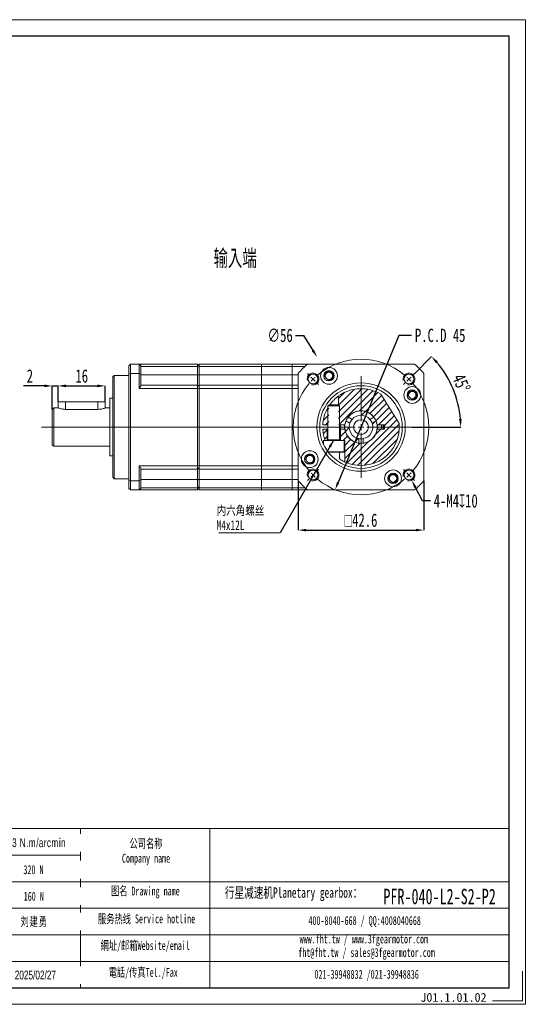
# Model space of a CAD drawing. Header units: millimetres. Extents: x 2549 to 2864, y 221 to 444.
# Tile 5 of 5: x 2749 to 2864, y 221 to 444. Entities that reach past the tile are written whole.
import ezdxf

# ---------------------------------------------------------------- set-up
doc = ezdxf.new("R2010")
doc.units = ezdxf.units.MM
doc.linetypes.add('CENTER2', pattern=[28.575, 19.05, -3.175, 3.175, -3.175])
doc.linetypes.add('CENTERX2', pattern=[20.32, 12.7, -2.54, 2.54, -2.54])
doc.layers.add('3中心线层', color=1, linetype='CENTER2')
doc.layers.add('6文字层', color=3, linetype='Continuous')
doc.layers.add('SLD-0', color=7, linetype='Continuous', lineweight=18)
doc.layers.add('图框_外框线', color=7, linetype='Continuous', lineweight=18)
doc.styles.add('SLDTEXTSTYLE0', font='TXT', dxfattribs={"width": 0.7, "bigfont": 'bigfont'})
doc.styles.add('SLDTEXTSTYLE2', font='TXT', dxfattribs={"width": 0.7})
doc.styles.add('标准', font='arial.ttf', dxfattribs={"width": 0.667})
doc.styles.add('样式 1', font='txt')
doc.dimstyles.new('SLDDIMSTYLE0', dxfattribs={"dimtxt": 3, "dimasz": 1.8, "dimexe": 0, "dimexo": 0.0625, "dimgap": 0.75, "dimtad": 0, "dimtih": 1, "dimtoh": 1, "dimlfac": 1.5, "dimrnd": 1e-09, "dimzin": 12, "dimdsep": 46, "dimtxsty": 'SLDTEXTSTYLE2', "dimsah": 1, "dimcen": 0, "dimadec": 0, "dimazin": 3, "dimtfac": 1, "dimtofl": 0, "dimtmove": 0, "dimatfit": 3, "dimfxl": 1, "dimfrac": 2, "dimtolj": 1, "dimtzin": 12, "dimarcsym": 0})
doc.dimstyles.new('SLDDIMSTYLE1', dxfattribs={"dimtxt": 3, "dimasz": 1.8, "dimexe": 0, "dimexo": 0.0625, "dimgap": 0.75, "dimtad": 1, "dimdec": 4, "dimlfac": 1.5, "dimzin": 12, "dimdsep": 46, "dimtxsty": 'SLDTEXTSTYLE2', "dimsah": 1, "dimcen": 0.09, "dimazin": 3, "dimtfac": 1, "dimtofl": 0, "dimtmove": 0, "dimatfit": 3, "dimfxl": 1, "dimfrac": 2, "dimtolj": 1, "dimtzin": 12, "dimarcsym": 0})
doc.dimstyles.new('SLDDIMSTYLE10', dxfattribs={"dimtxt": 3, "dimasz": 1.8, "dimexe": 0, "dimexo": 0.0625, "dimgap": 0.75, "dimtad": 0, "dimtih": 1, "dimtoh": 1, "dimlfac": 1.5, "dimrnd": 1e-09, "dimzin": 12, "dimdsep": 46, "dimtxsty": 'SLDTEXTSTYLE2', "dimsah": 1, "dimcen": 0, "dimadec": 0, "dimazin": 3, "dimtfac": 1, "dimtofl": 0, "dimtmove": 0, "dimatfit": 3, "dimfxl": 1, "dimfrac": 2, "dimtolj": 1, "dimtzin": 12, "dimarcsym": 0})
doc.dimstyles.new('SLDDIMSTYLE11', dxfattribs={"dimtxt": 0.18, "dimasz": 1.8, "dimexe": 0, "dimexo": 0.0625, "dimgap": 0, "dimtad": 0, "dimtih": 1, "dimtoh": 1, "dimdec": 0, "dimrnd": 1e-09, "dimzin": 0, "dimdsep": 46, "dimtxsty": 'Standard', "dimsah": 1, "dimcen": 0.09, "dimadec": 0, "dimazin": 0, "dimtfac": 1.8, "dimtdec": 0, "dimtofl": 0, "dimtmove": 0, "dimatfit": 3, "dimfxl": 1, "dimfrac": 2, "dimtolj": 1, "dimtzin": 0, "dimarcsym": 0})
doc.dimstyles.new('SLDDIMSTYLE3', dxfattribs={"dimtxt": 3, "dimasz": 1.8, "dimexe": 0, "dimexo": 0.0625, "dimgap": 0.75, "dimtad": 0, "dimtih": 1, "dimtoh": 1, "dimlfac": 1.5, "dimrnd": 1e-09, "dimzin": 12, "dimdsep": 46, "dimtxsty": 'SLDTEXTSTYLE2', "dimsah": 1, "dimcen": 0, "dimadec": 0, "dimazin": 3, "dimtfac": 1, "dimtofl": 0, "dimtmove": 0, "dimatfit": 3, "dimfxl": 1, "dimfrac": 2, "dimtolj": 1, "dimtzin": 12, "dimarcsym": 0})
doc.dimstyles.new('SLDDIMSTYLE4', dxfattribs={"dimtxt": 3, "dimasz": 1.8, "dimexe": 0, "dimexo": 0.0625, "dimgap": 0.75, "dimtad": 1, "dimlfac": 1.5, "dimrnd": 1e-09, "dimzin": 12, "dimdsep": 46, "dimtxsty": 'SLDTEXTSTYLE2', "dimsah": 1, "dimcen": 0.09, "dimadec": 0, "dimazin": 3, "dimtfac": 1, "dimtofl": 0, "dimtmove": 0, "dimatfit": 3, "dimfxl": 1, "dimfrac": 2, "dimtolj": 1, "dimtzin": 12, "dimarcsym": 0})
doc.dimstyles.new('SLDDIMSTYLE5', dxfattribs={"dimtxt": 3, "dimasz": 1.8, "dimexe": 0, "dimexo": 0.0625, "dimgap": 0.75, "dimtad": 1, "dimlfac": 1.5, "dimrnd": 1e-09, "dimzin": 12, "dimdsep": 46, "dimtxsty": 'SLDTEXTSTYLE2', "dimsah": 1, "dimcen": 0.09, "dimadec": 0, "dimazin": 3, "dimtfac": 1, "dimtmove": 0, "dimatfit": 0, "dimfxl": 1, "dimfrac": 2, "dimtolj": 1, "dimtzin": 12, "dimarcsym": 0})
pattern_1 = [(45, (2566.3797, 224.4378), (-2.245064, 2.245064), [])]
pattern_2 = [(45, (2566.3797, 224.4378), (-0.7483547, 0.7483547), [])]

# ---------------------------------------------------------------- blocks, each defined once
blk = doc.blocks.new('*D70')
at = {"layer": '6文字层', "color": 0, "lineweight": -2}
for p, q in [((2754.58, 360.8), (2749.88, 360.8)), ((2756.38, 355.56), (2756.38, 360.8)), ((2756.38, 360.8), (2757.71, 360.8)), ((2757.71, 357.22), (2757.71, 360.8)), ((2759.51, 360.8), (2761.31, 360.8))]:
    blk.add_line(p, q, dxfattribs=at)
at = {"layer": '6文字层', "color": 0}
for points in [[(2754.58, 360.5), (2754.58, 361.1), (2756.38, 360.8)], [(2759.51, 361.1), (2759.51, 360.5), (2757.71, 360.8)]]:
    blk.add_solid(points, dxfattribs=at)
at = {"layer": 'Defpoints', "color": 0}
for p in [(2757.71, 360.8), (2757.71, 357.16), (2756.38, 355.49)]:
    blk.add_point(p, dxfattribs=at)
at = {"layer": '6文字层', "color": 0, "insert": (2751.33, 364.55), "char_height": 3, "attachment_point": 2, "style": 'SLDTEXTSTYLE2'}
blk.add_mtext('\\A1;2', dxfattribs=at)
blk = doc.blocks.new('*D71')
at = {"layer": '6文字层', "color": 0, "lineweight": -2}
for p, q in [((2757.71, 357.22), (2757.71, 360.8)), ((2759.51, 360.8), (2766.58, 360.8)), ((2768.38, 357.22), (2768.38, 360.8))]:
    blk.add_line(p, q, dxfattribs=at)
at = {"layer": '6文字层', "color": 0}
for points in [[(2759.51, 361.1), (2759.51, 360.5), (2757.71, 360.8)], [(2766.58, 360.5), (2766.58, 361.1), (2768.38, 360.8)]]:
    blk.add_solid(points, dxfattribs=at)
at = {"layer": 'Defpoints', "color": 0}
for p in [(2768.38, 360.8), (2757.71, 357.16), (2768.38, 357.16)]:
    blk.add_point(p, dxfattribs=at)
at = {"layer": '6文字层', "color": 0, "insert": (2763.05, 364.55), "char_height": 3, "attachment_point": 2, "style": 'SLDTEXTSTYLE2'}
blk.add_mtext('\\A1;16', dxfattribs=at)
blk = doc.blocks.new('*D72')
at = {"layer": '6文字层', "color": 0, "lineweight": -2}
for p, q in [((2840.06, 334.82), (2838.47, 337.87)), ((2841.86, 334.82), (2840.06, 334.82))]:
    blk.add_line(p, q, dxfattribs=at)
at = {"layer": '6文字层', "color": 0}
blk.add_solid([(2838.73, 338.01), (2838.2, 337.73), (2837.64, 339.47)], dxfattribs=at)
at = {"layer": 'Defpoints', "color": 0}
for p in [(2836.41, 341.83), (2837.64, 339.47)]:
    blk.add_point(p, dxfattribs=at)
at = {"layer": '6文字层', "color": 0, "insert": (2842.61, 336.32), "char_height": 3, "attachment_point": 1, "style": 'SLDTEXTSTYLE2'}
blk.add_mtext('\\A1;4-M4{\\fGDT;x}10', dxfattribs=at)
blk = doc.blocks.new('*D73')
at = {"layer": '6文字层', "color": 0, "lineweight": -2}
for p, q in [((2811.98, 339.32), (2811.98, 328.21)), ((2840.38, 339.32), (2840.38, 328.21)), ((2813.78, 328.21), (2838.58, 328.21))]:
    blk.add_line(p, q, dxfattribs=at)
at = {"layer": '6文字层', "color": 0}
for points in [[(2813.78, 328.51), (2813.78, 327.91), (2811.98, 328.21)], [(2838.58, 327.91), (2838.58, 328.51), (2840.38, 328.21)]]:
    blk.add_solid(points, dxfattribs=at)
at = {"layer": 'Defpoints', "color": 0}
for p in [(2811.98, 339.38), (2840.38, 339.38), (2840.38, 328.21)]:
    blk.add_point(p, dxfattribs=at)
at = {"layer": '6文字层', "color": 0, "insert": (2826.18, 331.96), "char_height": 3, "attachment_point": 2, "style": 'SLDTEXTSTYLE2'}
blk.add_mtext('\\A1;{\\fGDT;o}42.6', dxfattribs=at)
blk = doc.blocks.new('*D74')
at = {"layer": '6文字层', "color": 0, "lineweight": -2}
for p, q in [((2811.38, 372.22), (2813.18, 372.22)), ((2813.18, 372.22), (2815.3, 368.83))]:
    blk.add_line(p, q, dxfattribs=at)
at = {"layer": '6文字层', "color": 0}
blk.add_solid([(2815.05, 368.67), (2815.56, 368.99), (2816.26, 367.31)], dxfattribs=at)
at = {"layer": 'Defpoints', "color": 0}
for p in [(2816.26, 367.31), (2836.1, 335.68)]:
    blk.add_point(p, dxfattribs=at)
at = {"layer": '6文字层', "color": 0, "insert": (2805.03, 373.72), "char_height": 3, "attachment_point": 1, "style": 'SLDTEXTSTYLE2'}
blk.add_mtext('\\A1;∅56', dxfattribs=at)
blk = doc.blocks.new('*D75')
at = {"layer": '6文字层', "color": 0, "lineweight": -2}
for p, q in [((2838.32, 363.63), (2842.12, 367.43)), ((2837.75, 351.49), (2848.72, 351.49))]:
    blk.add_line(p, q, dxfattribs=at)
blk.add_arc((2826.18, 351.49), 22.54, 4.5777, 40.4223, dxfattribs=at)
at = {"layer": '6文字层', "color": 0}
for points in [[(2843.56, 366.31), (2843.12, 365.9), (2842.12, 367.43)], [(2848.34, 353.28), (2848.94, 353.3), (2848.72, 351.49)]]:
    blk.add_solid(points, dxfattribs=at)
at = {"layer": 'Defpoints', "color": 0}
for p in [(2838.27, 363.59), (2835.77, 361.09), (2847.95, 357.33), (2753.99, 351.49), (2837.69, 351.49)]:
    blk.add_point(p, dxfattribs=at)
at = {"layer": '6文字层', "color": 0, "insert": (2849.53, 363.82), "char_height": 3, "attachment_point": 1, "rotation": 292.5, "style": 'SLDTEXTSTYLE2'}
blk.add_mtext('\\A1;45%%d', dxfattribs=at)
blk = doc.blocks.new('*D76')
at = {"layer": '6文字层', "color": 0, "lineweight": -2}
for p, q in [((2834.76, 372.22), (2821, 338.99)), ((2837.61, 372.22), (2834.76, 372.22))]:
    blk.add_line(p, q, dxfattribs=at)
at = {"layer": '6文字层', "color": 0}
blk.add_solid([(2820.73, 339.1), (2821.28, 338.87), (2820.32, 337.33)], dxfattribs=at)
at = {"layer": 'Defpoints', "color": 0}
for p in [(2832.04, 365.66), (2820.32, 337.33)]:
    blk.add_point(p, dxfattribs=at)
at = {"layer": '6文字层', "color": 0, "insert": (2838.36, 373.72), "char_height": 3, "attachment_point": 1, "style": 'SLDTEXTSTYLE2'}
blk.add_mtext('\\A1;P.C.D 45', dxfattribs=at)
blk = doc.blocks.new('SW_NOTE_4')
at = {"layer": 'SLD-0', "color": 0}
blk.add_line((-13.85, 0), (0, 0), dxfattribs=at)
at = {"layer": 'SLD-0', "color": 0, "char_height": 2.2, "attachment_point": 1}
for s, insert, style in [('内六角螺丝', (-14.34, 6.06), 'SLDTEXTSTYLE0'), ('M4x12L', (-14.34, 2.86), 'SLDTEXTSTYLE2')]:
    blk.add_mtext(s, dxfattribs=dict(at, insert=insert, style=style))
blk = doc.blocks.new('SW_CENTERMARKSYMBOL_1')
at = {"layer": 'SLD-0', "color": 0}
for p, q in [((-0.94, 0.94), (-1.25, 1.25)), ((0, 0), (-0.47, 0.47)), ((0, 0), (0.47, -0.47)), ((10.84, -9.51), (10.84, 0.67)), ((21.68, 0), (22.16, 0.47)), ((22.63, 0.94), (22.93, 1.25)), ((0.94, -0.94), (1.25, -1.25)), ((20.74, -0.94), (20.44, -1.25)), ((21.68, 0), (21.21, -0.47)), ((9.51, -10.84), (-61.35, -10.84)), ((10.84, -10.84), (10.18, -10.84)), ((10.84, -10.84), (10.84, -10.18)), ((10.84, -10.84), (10.84, -11.51)), ((10.84, -10.84), (11.51, -10.84)), ((12.18, -10.84), (22.35, -10.84)), ((10.84, -12.18), (10.84, -22.35)), ((0, -21.68), (-0.47, -22.16)), ((0, -21.68), (0.47, -21.21)), ((0.94, -20.74), (1.25, -20.44)), ((20.74, -20.74), (20.44, -20.44)), ((21.68, -21.68), (21.21, -21.21)), ((21.68, -21.68), (22.16, -22.16)), ((-0.94, -22.63), (-1.25, -22.93)), ((22.63, -22.63), (22.93, -22.93))]:
    blk.add_line(p, q, dxfattribs=at)
for start, end in [(49.9822, 130.0178), (135, 137.4911), (132.5089, 135), (45, 47.4911), (139.9822, 220.0178), (42.5089, 45), (319.9822, 40.0178), (222.5089, 225), (225, 227.4911), (312.5089, 315), (315, 317.4911), (229.9822, 310.0178)]:
    blk.add_arc((10.84, -10.84), 15.33, start, end, dxfattribs=at)

msp = doc.modelspace()

# ---------------------------------------------------------------- hatches: boundary and pattern name
at = {"linetype": 'Continuous', "lineweight": 0}
h = msp.add_hatch(dxfattribs=at)
h.set_pattern_fill('ANSI31', scale=0.333333, style=0)
h.set_pattern_definition(pattern_2)
edge = h.paths.add_edge_path(flags=0)
edge.add_line((2822.54816, 350.994185), (2821.513909, 350.994185))
edge.add_line((2821.513909, 350.994185), (2821.513909, 348.494185))
edge.add_line((2821.513909, 348.494185), (2822.513909, 348.494185))
edge.add_line((2822.513909, 348.494185), (2822.513909, 343.641372))
edge.add_arc((2826.180575, 351.494185), 8.666667, 244.97100051, 365.16467835)
edge.add_line((2834.812056, 352.274346), (2830.665572, 358.910108))
edge.add_arc((2826.180575, 351.494185), 8.666667, 58.83532165, 125.77582334)
edge.add_line((2821.113909, 358.525543), (2821.113909, 351.994185))
edge.add_line((2821.113909, 351.994185), (2822.54816, 351.994185))
edge.add_arc((2826.180575, 351.494185), 3.666667, 7.83747976, 172.16252024, ccw=False)
edge.add_line((2829.812991, 351.994185), (2831.513909, 351.994185))
edge.add_line((2831.513909, 351.994185), (2831.513909, 350.994185))
edge.add_line((2831.513909, 350.994185), (2829.812991, 350.994185))
edge.add_arc((2826.180575, 351.494185), 3.666667, 187.83747976, 352.16252024, ccw=False)
h = msp.add_hatch(dxfattribs=at)
h.set_pattern_fill('ANSI31', scale=0.333333, style=0)
h.set_pattern_definition(pattern_2)
edge = h.paths.add_edge_path(flags=0)
edge.add_line((2817.528344, 351.994185), (2818.913909, 351.994185))
edge.add_line((2818.913909, 351.994185), (2818.913909, 356.217178))
edge.add_arc((2826.180575, 351.494185), 8.666667, 146.97801669, 176.69263782)
h = msp.add_hatch(dxfattribs=at)
h.set_pattern_fill('ANSI31', style=0)
h.set_pattern_definition(pattern_1)
edge = h.paths.add_edge_path(flags=0)
edge.add_line((2823.284811, 353.743405), (2824.162132, 353.236884))
edge.add_arc((2826.180575, 351.494185), 2.666667, 40.80692287, 139.19307713, ccw=False)
edge.add_line((2828.199018, 353.236884), (2829.07634, 353.743405))
edge.add_arc((2826.180575, 351.494185), 3.666667, 37.83747976, 142.16252024)
h = msp.add_hatch(dxfattribs=at)
h.set_pattern_fill('ANSI31', style=0)
h.set_pattern_definition(pattern_1)
edge = h.paths.add_edge_path(flags=0)
edge.add_line((2825.680575, 347.861769), (2825.680575, 348.874813))
edge.add_arc((2826.180575, 351.494185), 2.666667, 160.80692287, 259.19307713, ccw=False)
edge.add_line((2823.662132, 352.370858), (2822.784811, 352.87738))
edge.add_arc((2826.180575, 351.494185), 3.666667, 157.83747976, 262.16252024)
h = msp.add_hatch(dxfattribs=at)
h.set_pattern_fill('ANSI31', style=0)
h.set_pattern_definition(pattern_1)
edge = h.paths.add_edge_path(flags=0)
edge.add_line((2826.680575, 348.874813), (2826.680575, 347.861769))
edge.add_arc((2826.180575, 351.494185), 3.666667, 277.83747976, 382.16252024)
edge.add_line((2829.57634, 352.87738), (2828.699018, 352.370858))
edge.add_arc((2826.180575, 351.494185), 2.666667, -79.19307713, 19.19307713, ccw=False)
h = msp.add_hatch(dxfattribs=at)
h.set_pattern_fill('ANSI31', scale=0.333333, style=0)
h.set_pattern_definition(pattern_2)
edge = h.paths.add_edge_path(flags=0)
edge.add_line((2818.049701, 348.494185), (2818.513909, 348.494185))
edge.add_line((2818.513909, 348.494185), (2818.513909, 350.994185))
edge.add_line((2818.513909, 350.994185), (2817.528344, 350.994185))
edge.add_arc((2826.180575, 351.494185), 8.666667, 183.30736218, 200.25224674)

# ---------------------------------------------------------------- linework, layer by layer
at = {"color": 7, "linetype": 'Continuous', "lineweight": 15}
for p, q in [((2773.713907, 365.360852), (2774.047241, 365.694184)), ((2773.713907, 363.486961), (2773.713907, 365.360852)), ((2774.047241, 365.694184), (2774.047241, 363.610473)), ((2774.047241, 365.694184), (2776.047243, 365.694184)), ((2776.047243, 363.610473), (2776.047243, 365.694184)), ((2776.047243, 365.694184), (2776.380575, 365.360852)), ((2776.047243, 365.694184), (2789.247242, 365.694184)), ((2776.380575, 365.360852), (2776.380575, 363.486961)), ((2776.380575, 365.188263), (2789.247242, 365.188263)), ((2789.247242, 365.188263), (2789.247242, 365.694184)), ((2789.580576, 365.360852), (2789.247242, 365.694184)), ((2789.247242, 363.327519), (2789.247242, 365.188263)), ((2789.580576, 365.012691), (2789.247242, 365.188263)), ((2803.713909, 365.694184), (2789.580576, 365.694184)), ((2789.580576, 365.694184), (2789.580576, 365.188263)), ((2803.713909, 365.188263), (2789.580576, 365.188263)), ((2789.580576, 365.188263), (2789.580576, 363.327519)), ((2803.713909, 365.694184), (2803.713909, 365.188263)), ((2810.647242, 365.694184), (2803.713909, 365.694184)), ((2803.713909, 365.188263), (2803.713909, 363.327519)), ((2810.647242, 365.188263), (2803.713909, 365.188263)), ((2810.647242, 365.188263), (2810.647242, 365.694184)), ((2810.647242, 365.694184), (2814.064287, 365.694184)), ((2810.647242, 365.188263), (2813.495282, 365.188263)), ((2810.647242, 363.327519), (2810.647242, 365.188263)), ((2814.064287, 365.694184), (2838.296864, 365.694184)), ((2770.380575, 363.160852), (2770.047241, 362.827519)), ((2770.047241, 340.160851), (2770.047241, 362.827519)), ((2773.713907, 363.160852), (2770.380575, 363.160852)), ((2770.380575, 363.160852), (2770.380575, 339.827518)), ((2774.047241, 363.610473), (2773.713907, 363.486961)), ((2773.713907, 339.501409), (2773.713907, 363.486961)), ((2774.047241, 363.610473), (2774.047241, 339.377897)), ((2776.047243, 363.610473), (2774.047241, 363.610473)), ((2776.047243, 360.219881), (2776.047243, 363.610473)), ((2776.047243, 363.610473), (2776.380575, 363.486961)), ((2776.380575, 363.486961), (2776.380575, 360.740445)), ((2776.380575, 363.327519), (2789.247242, 363.327519)), ((2789.247242, 360.994185), (2789.247242, 363.327519)), ((2789.580576, 363.327519), (2789.247242, 363.327519)), ((2803.713909, 363.327519), (2789.580576, 363.327519)), ((2789.580576, 363.327519), (2789.580576, 360.994185)), ((2803.713909, 363.327519), (2803.713909, 360.994185)), ((2810.647242, 363.327519), (2803.713909, 363.327519)), ((2810.647242, 360.994185), (2810.647242, 363.327519)), ((2811.980576, 339.377897), (2811.980576, 363.610473)), ((2840.380575, 363.610473), (2840.380575, 339.377897)), ((2776.380575, 360.994185), (2789.247242, 360.994185)), ((2789.247242, 360.219881), (2789.247242, 360.994185)), ((2789.247242, 360.994185), (2789.580576, 360.660851)), ((2803.713909, 360.994185), (2789.580576, 360.994185)), ((2789.580576, 360.994185), (2789.580576, 360.219881)), ((2803.713909, 360.994185), (2803.713909, 360.219881)), ((2810.647242, 360.994185), (2803.713909, 360.994185)), ((2810.647242, 360.219881), (2810.647242, 360.994185)), ((2810.647242, 360.994185), (2811.980576, 360.994185)), ((2776.047243, 360.219881), (2789.247242, 360.219881)), ((2789.247242, 342.768488), (2789.247242, 360.219881)), ((2789.247242, 360.219881), (2789.580576, 360.125137)), ((2803.713909, 360.219881), (2789.580576, 360.219881)), ((2789.580576, 360.219881), (2789.580576, 342.768488)), ((2803.713909, 360.219881), (2803.713909, 342.768488)), ((2810.647242, 360.219881), (2803.713909, 360.219881)), ((2810.647242, 360.219881), (2811.980576, 360.219881)), ((2810.647242, 342.768488), (2810.647242, 360.219881)), ((2821.113909, 358.525543), (2821.113909, 356.395573)), ((2834.812056, 352.274346), (2830.665572, 358.910108)), ((2757.71391, 357.160852), (2757.71391, 355.827518)), ((2759.380575, 357.160852), (2757.71391, 357.160852)), ((2766.713908, 357.160852), (2759.380575, 357.160852)), ((2768.380576, 357.160852), (2766.713908, 357.160852)), ((2768.380576, 355.827518), (2768.380576, 357.160852)), ((2770.047241, 357.994185), (2769.380575, 357.994185)), ((2769.380575, 351.494185), (2769.380575, 357.994185)), ((2819.084708, 356.494185), (2818.680575, 356.260858)), ((2818.680575, 356.260858), (2818.680575, 348.627518)), ((2821.347242, 356.260858), (2818.680575, 356.260858)), ((2820.943108, 356.494185), (2819.084708, 356.494185)), ((2821.347242, 356.260858), (2820.943108, 356.494185)), ((2821.347242, 348.627518), (2821.347242, 356.260858)), ((2756.713908, 355.827518), (2756.380574, 355.494185)), ((2756.380574, 351.494185), (2756.380574, 355.494185)), ((2757.71391, 355.827518), (2756.713908, 355.827518)), ((2756.713908, 355.827518), (2756.713908, 351.494185)), ((2759.380575, 355.494185), (2766.713908, 355.494185)), ((2769.380575, 355.827518), (2768.380576, 355.827518)), ((2817.528344, 351.994185), (2818.680575, 351.994185)), ((2821.347242, 351.994185), (2822.548159, 351.994185)), ((2821.540771, 351.994185), (2821.513908, 351.494185)), ((2823.662133, 352.370858), (2822.784811, 352.87738)), ((2823.284811, 353.743405), (2824.162133, 353.236884)), ((2828.199017, 353.236884), (2829.076341, 353.743405)), ((2829.576339, 352.87738), (2828.699018, 352.370858)), ((2829.812992, 351.994185), (2831.51391, 351.994185)), ((2831.51391, 351.994185), (2831.51391, 350.994185)), ((2756.380574, 347.494185), (2756.380574, 351.494185)), ((2756.713908, 351.494185), (2756.713908, 347.160851)), ((2769.380575, 344.994185), (2769.380575, 351.494185)), ((2818.513908, 350.994185), (2817.528344, 350.994185)), ((2818.513908, 348.494185), (2818.513908, 350.994185)), ((2818.680575, 350.994185), (2818.513908, 350.994185)), ((2821.513908, 350.994185), (2821.347242, 350.994185)), ((2821.513908, 351.494185), (2821.540771, 350.994185)), ((2821.513908, 350.994185), (2821.513908, 348.494185)), ((2822.548159, 350.994185), (2821.513908, 350.994185)), ((2831.51391, 350.994185), (2829.812992, 350.994185)), ((2756.380574, 347.494185), (2756.713908, 347.160851)), ((2756.713908, 347.160851), (2769.380575, 347.160851)), ((2817.680576, 348.494185), (2817.680576, 347.639174)), ((2822.347242, 348.494185), (2817.680576, 348.494185)), ((2822.347242, 345.894185), (2822.347242, 348.494185)), ((2822.347242, 348.494185), (2822.513909, 348.494185)), ((2822.513909, 348.494185), (2822.513909, 343.641372)), ((2825.680575, 347.861769), (2825.680575, 348.874812)), ((2826.680574, 348.874812), (2826.680574, 347.861769)), ((2769.380575, 344.994185), (2770.047241, 344.994185)), ((2822.280575, 345.827518), (2818.764377, 345.827518)), ((2821.347242, 344.300438), (2821.347242, 345.827518)), ((2776.047243, 339.377897), (2776.047243, 342.768488)), ((2776.047243, 342.768488), (2789.247242, 342.768488)), ((2789.247242, 342.768488), (2789.580576, 342.863233)), ((2789.247242, 341.994185), (2789.247242, 342.768488)), ((2803.713909, 342.768488), (2789.580576, 342.768488)), ((2789.580576, 342.768488), (2789.580576, 341.994185)), ((2803.713909, 342.768488), (2803.713909, 341.994185)), ((2810.647242, 342.768488), (2803.713909, 342.768488)), ((2810.647242, 342.768488), (2811.980576, 342.768488)), ((2810.647242, 342.768488), (2810.647242, 341.994185)), ((2776.380575, 342.247924), (2776.380575, 339.501409)), ((2776.380575, 341.994185), (2789.247242, 341.994185)), ((2789.247242, 341.994185), (2789.580576, 342.327518)), ((2789.247242, 339.660851), (2789.247242, 341.994185)), ((2803.713909, 341.994185), (2789.580576, 341.994185)), ((2789.580576, 341.994185), (2789.580576, 339.660851)), ((2803.713909, 341.994185), (2803.713909, 339.660851)), ((2810.647242, 341.994185), (2803.713909, 341.994185)), ((2810.647242, 341.994185), (2810.647242, 339.660851)), ((2810.647242, 341.994185), (2811.980576, 341.994185)), ((2770.047241, 340.160851), (2770.380575, 339.827518)), ((2770.380575, 339.827518), (2773.713907, 339.827518)), ((2774.047241, 339.377897), (2773.713907, 339.501409)), ((2773.713907, 337.627518), (2773.713907, 339.501409)), ((2774.047241, 339.377897), (2776.047243, 339.377897)), ((2774.047241, 339.377897), (2774.047241, 337.294185)), ((2776.047243, 339.377897), (2776.380575, 339.501409)), ((2776.047243, 337.294185), (2776.047243, 339.377897)), ((2776.380575, 339.660851), (2789.247242, 339.660851)), ((2776.380575, 339.501409), (2776.380575, 337.627518)), ((2789.247242, 339.660851), (2789.580576, 339.660851)), ((2789.247242, 337.800107), (2789.247242, 339.660851)), ((2803.713909, 339.660851), (2789.580576, 339.660851)), ((2789.580576, 339.660851), (2789.580576, 337.800107)), ((2803.713909, 339.660851), (2803.713909, 337.800107)), ((2810.647242, 339.660851), (2803.713909, 339.660851)), ((2810.647242, 339.660851), (2810.647242, 337.800107)), ((2774.047241, 337.294185), (2773.713907, 337.627518)), ((2776.047243, 337.294185), (2774.047241, 337.294185)), ((2776.047243, 337.294185), (2776.380575, 337.627518)), ((2789.247242, 337.294185), (2776.047243, 337.294185)), ((2776.380575, 337.800107), (2789.247242, 337.800107)), ((2789.247242, 337.800107), (2789.580576, 337.975679)), ((2789.247242, 337.294185), (2789.247242, 337.800107)), ((2789.247242, 337.294185), (2789.580576, 337.627518)), ((2803.713909, 337.800107), (2789.580576, 337.800107)), ((2789.580576, 337.800107), (2789.580576, 337.294185)), ((2803.713909, 337.294185), (2789.580576, 337.294185)), ((2803.713909, 337.800107), (2803.713909, 337.294185)), ((2810.647242, 337.800107), (2803.713909, 337.800107)), ((2810.647242, 337.294185), (2803.713909, 337.294185)), ((2810.647242, 337.800107), (2813.495282, 337.800107)), ((2810.647242, 337.800107), (2810.647242, 337.294185)), ((2810.647242, 337.294185), (2814.064287, 337.294185)), ((2838.296864, 337.294185), (2814.064287, 337.294185))]:
    msp.add_line(p, q, dxfattribs=at)
at = {"color": 8, "linetype": 'Continuous', "lineweight": 15}
for p, q in [((2810.647242, 363.327519), (2811.980576, 363.327519)), ((2759.380575, 355.494185), (2759.380575, 357.160852)), ((2766.713908, 355.494185), (2766.713908, 357.160852)), ((2821.347242, 348.627518), (2818.680575, 348.627518)), ((2818.713909, 345.894185), (2822.347242, 345.894185)), ((2810.647242, 339.660851), (2811.980576, 339.660851))]:
    msp.add_line(p, q, dxfattribs=at)
at = {"color": 7, "linetype": 'Continuous', "lineweight": 15, "flags": 128}
for points in [[(2830.82038, 350.994185), (2830.847242, 351.494185), (2830.82038, 351.994185)], [(2831.155512, 351.994185), (2831.180576, 351.494185), (2831.155512, 350.994185)]]:
    msp.add_lwpolyline(points, dxfattribs=at)
at = {"color": 8, "linetype": 'Continuous', "lineweight": 15, "flags": 128}
msp.add_lwpolyline([(2831.356482, 351.994185), (2831.377408, 351.312707), (2831.356482, 350.994185)], dxfattribs=at)
at = {"color": 7, "linetype": 'Continuous', "lineweight": 15}
for centre, radius in [((2818.938345, 363.084175), 1.9), ((2815.338271, 362.336489), 1.1), ((2818.938345, 363.084175), 1.166667), ((2818.938345, 363.084175), 0.833333), ((2837.022879, 362.336489), 1.1), ((2826.180575, 351.494185), 10), ((2826.180575, 351.494185), 9.333333), ((2837.770566, 358.736415), 1.9), ((2837.770566, 358.736415), 1.166667), ((2837.770566, 358.736415), 0.833333), ((2826.180575, 351.494185), 1.666667), ((2814.590585, 344.251955), 1.9), ((2814.590585, 344.251955), 1.166667), ((2814.590585, 344.251955), 0.833333), ((2815.338271, 340.651881), 1.1), ((2833.422805, 339.904194), 1.9), ((2833.422805, 339.904194), 1.166667), ((2833.422805, 339.904194), 0.833333), ((2837.022879, 340.651881), 1.1)]:
    msp.add_circle(centre, radius, dxfattribs=at)
for centre, radius, start, end in [((2826.180575, 351.494185), 18.666667, 130.47279174, 139.52720826), ((2826.180575, 351.494185), 18.666667, 40.47279174, 49.52720826), ((2790.247242, 351.494185), 16.666667, 146.30473785, 148.42987133), ((2826.180575, 351.494185), 8.666667, 58.83532165, 125.77582334), ((2826.180575, 351.494185), 8.666667, 149.92665236, 176.69263782), ((2826.180575, 351.494185), 3.666667, 7.83747976, 172.16252024), ((2826.180575, 351.494185), 3.666667, 37.83747976, 142.16252024), ((2826.180575, 351.494185), 2.666667, 40.80692287, 139.19307713), ((2826.180575, 351.494185), 3.766667, 172.37185033, 187.62814967), ((2826.180575, 351.494185), 3.666667, 157.83747976, 262.16252024), ((2826.180575, 351.494185), 8.666667, 244.97100051, 5.16467835), ((2826.180575, 351.494185), 2.666667, 160.80692287, 259.19307713), ((2826.180575, 351.494185), 2.666667, 139.19307713, 160.80692287), ((2826.180575, 351.494185), 3.666667, 277.83747976, 22.16252024), ((2826.180575, 351.494185), 2.666667, 280.80692287, 19.19307713), ((2826.180575, 351.494185), 2.666667, 19.19307713, 40.80692287), ((2826.180575, 351.494185), 3.766667, 352.37185033, 7.62814967), ((2826.180575, 351.494185), 8.666667, 183.30736218, 200.25224674), ((2826.180575, 351.494185), 3.666667, 187.83747976, 352.16252024), ((2818.547242, 348.627518), 0.133333, 270, 0), ((2821.480575, 348.627518), 0.133333, 180, 270), ((2826.180575, 351.494185), 2.666667, 259.19307713, 280.80692287), ((2822.280575, 345.894185), 0.066667, 270, 0), ((2790.247242, 351.494185), 16.666667, 211.57012867, 213.69526215), ((2826.180575, 351.494185), 18.666667, 220.47279174, 229.52720826), ((2826.180575, 351.494185), 18.666667, 310.47279174, 319.52720826)]:
    msp.add_arc(centre, radius, start, end, dxfattribs=at)
for points, knots in [([(2821.113909, 358.525543), (2821.111904, 358.524099), (2821.10582, 358.519717), (2821.034601, 358.468215), (2820.877418, 358.350306), (2820.622492, 358.14778), (2820.239828, 357.814368), (2819.780675, 357.352327), (2819.376253, 356.872833), (2819.181397, 356.604114), (2819.100609, 356.492703)], [0, 0, 0, 0, 0.0417209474, 0.1266015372, 0.2149525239, 0.3144238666, 0.463156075, 0.6589264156, 0.8585903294, 1, 1, 1, 1]), ([(2757.731046, 355.820997), (2757.725826, 355.822981), (2757.700451, 355.832627), (2757.828031, 355.783501), (2758.10317, 355.688775), (2758.536267, 355.573138), (2758.991927, 355.502835), (2759.282957, 355.496358), (2759.380575, 355.494185)], [0, 0, 0, 0, 0.0516884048, 0.251230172, 0.453824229, 0.668837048, 0.8889209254, 1, 1, 1, 1]), ([(2766.713908, 355.494185), (2766.893354, 355.501462), (2767.251907, 355.516004), (2767.735555, 355.61644), (2768.116171, 355.728879), (2768.351321, 355.816137), (2768.359862, 355.819563), (2768.363437, 355.820997)], [0, 0, 0, 0, 0.2038161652, 0.4072498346, 0.6204078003, 0.8411015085, 1, 1, 1, 1]), ([(2821.347242, 344.300438), (2821.551253, 344.171318), (2821.959953, 343.912649), (2822.379773, 343.704398), (2822.508523, 343.643877), (2822.513273, 343.641668), (2822.513909, 343.641372)], [0, 0, 0, 0, 0.324483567, 0.6500446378, 0.953172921, 1, 1, 1, 1])]:
    msp.add_open_spline(points, degree=3, knots=knots, dxfattribs=at)
at = {"layer": 'SLD-0', "linetype": 'CENTERX2', "lineweight": 0}
for p, q in [((2789.247242, 363.327518), (2791.580575, 363.327518)), ((2791.580575, 351.494185), (2789.247242, 351.494185)), ((2789.247242, 339.660852), (2791.580575, 339.660852))]:
    msp.add_line(p, q, dxfattribs=at)
at = {"layer": 'SLD-0'}
for centre, radius in [((2815.338271, 362.336489), 1.333333), ((2818.938345, 363.084175), 1), ((2837.022879, 362.336489), 1.333333), ((2837.770566, 358.736415), 1), ((2814.590585, 344.251955), 1), ((2815.338271, 340.651881), 1.333333), ((2833.422805, 339.904194), 1), ((2837.022879, 340.651881), 1.333333)]:
    msp.add_arc(centre, radius, 255, 195, dxfattribs=at)
at = {"layer": '图框_外框线'}
for p, q in [((2576.537634, 260.756207), (2859.64904, 260.756207)), ((2762.783172, 260.756207), (2762.783172, 224.795848)), ((2792.01512, 260.756207), (2792.01512, 224.795848)), ((2603.668746, 254.756207), (2762.783172, 254.756207)), ((2576.537634, 248.756207), (2859.64904, 248.756207)), ((2603.668746, 242.756207), (2859.64904, 242.756207)), ((2603.668746, 236.756207), (2859.64904, 236.756207)), ((2603.668746, 230.756207), (2859.64904, 230.756207))]:
    msp.add_line(p, q, dxfattribs=at)
at = {"layer": '图框_外框线', "color": 3}
msp.add_lwpolyline([(2548.742919, 221.049991), (2863.394896, 221.049991), (2863.394896, 443.553889), (2548.742919, 443.553889)], close=True, dxfattribs=at)
at = {"layer": '图框_外框线', "color": 3, "lineweight": 25}
msp.add_lwpolyline([(2567.472204, 224.795848), (2859.64904, 224.795848), (2859.64904, 439.808032), (2567.472204, 439.808032)], close=True, dxfattribs=at)
at = {"layer": '图框_外框线', "color": 3}
msp.add_lwpolyline([(2862.645725, 228.541705), (2862.645725, 221.799162), (2855.903183, 221.799162)], dxfattribs=at)

# ---------------------------------------------------------------- block references
at = {"layer": '3中心线层'}
msp.add_blockref('SW_CENTERMARKSYMBOL_1', (2815.338271, 362.336489), dxfattribs=at)
at = {"layer": '6文字层'}
msp.add_blockref('SW_NOTE_4', (2807.881929, 327.567045), dxfattribs=at)

# ---------------------------------------------------------------- texts
at = {"layer": '6文字层', "insert": (2839.5951, 223.620584), "char_height": 2, "width": 43.30442304, "attachment_point": 1, "style": '样式 1'}
msp.add_mtext('J01.1.01.0{\\f宋体|b0|i0|c0|p2;2}', dxfattribs=at)
at = {"layer": 'SLD-0', "insert": (2792.840908, 391.649316), "char_height": 4.2333333, "attachment_point": 1, "style": 'SLDTEXTSTYLE0'}
msp.add_mtext('输入端', dxfattribs=at)
at = {"layer": 'SLD-0', "color": 1, "attachment_point": 2, "style": '标准'}
for s, insert, char_height, width in [('{\\fSimSun|b1|i0|c134|p2;公司名称\\PCompany name}', (2777.584545, 258.387523), 2, 25.57736869), ('{\\fSimSun|b1|i0|c134|p2;图名 Drawing name}', (2777.420494, 247.650192), 2, 25.57736869), ('{\\fSimSun|b1|i0|c134|p2;  \\H1.1667x;行星减速机Planetary gearbox\\fSimSun|b0|i0|c134|p2;：}', (2810.027597, 247.463336), 2, 36.92828117), ('\\pxt2.857143;{\\fSimSun|b1|i0|c134|p2;\\C256;PFR-040-L2-S2-P2}', (2843.94272, 247.167257), 3.5, 25.57736869), ('{\\fSimSun|b1|i0|c134|p2;服务热线 Service hotline}', (2777.704108, 241.361233), 2, 25.57736869), ('{\\fSimSun|b1|i0|c134|p2;400-8040-668 / QQ:4008040668}', (2827.004865, 240.979079), 2, 44.63836231), ('{\\fSimSun|b1|i0|c134|p2;www.fht.tw / www.3fgearmotor.com }', (2826.820454, 236.813349), 2, 33.71575492), ('{\\fSimSun|b1|i0|c134|p2;網址/邮箱Website/email}', (2777.392689, 235.335546), 2, 25.57736869), ('\\pxt12;{\\fSimSun|b1|i0|c134|p2;fht@fht.tw / sales@3fgearmotor.com }', (2827.429974, 233.767878), 2, 42.49665547), ('{\\fSimSun|b1|i0|c134|p2;電話/传真Tel./Fax}', (2776.9446, 229.262879), 2, 25.57736869), ('{\\fSimSun|b1|i0|c134|p2;021-39948832 /021-39948836 }', (2827.450887, 228.825594), 2, 25.57736869)]:
    msp.add_mtext(s, dxfattribs=dict(at, insert=insert, char_height=char_height, width=width))

# ---------------------------------------------------------------- dimensions: what is measured, and where the dimension line sits
at = {"layer": '6文字层'}
dim = msp.add_diameter_dim_2p(p1=(2836.101084, 335.681913), p2=(2816.260067, 367.306457), dimstyle='SLDDIMSTYLE0', dxfattribs=at)
dim.commit()
dim.dimension.update_dxf_attribs({"geometry": '*D74', "text_midpoint": (2807.826168, 372.221876), "dimtype": 163})
dim = msp.add_diameter_dim_2p(p1=(2832.044696, 365.661866), p2=(2820.316454, 337.326503), text='P.C.D 45', dimstyle='SLDDIMSTYLE3', dxfattribs=at)
dim.commit()
dim.dimension.update_dxf_attribs({"geometry": '*D76', "text_midpoint": (2845.009939, 372.221876), "dimtype": 163})
dim = msp.add_angular_dim_2l(base=(2847.947945, 357.326734), line1=((2838.272101, 363.585711), (2835.773657, 361.087267)), line2=((2837.689546, 351.494185), (2753.990422, 351.494185)), dimstyle='SLDDIMSTYLE1', dxfattribs=at)
dim.commit()
dim.dimension.update_dxf_attribs({"geometry": '*D75', "text_midpoint": (2847.000422, 360.118048), "dimtype": 162})
for base, p1, p2, dimstyle, picture, middle in [((2757.713909, 360.802616), (2756.380575, 355.494185), (2757.713909, 357.160852), 'SLDDIMSTYLE5', '*D70', (2751.330575, 360.802616)), ((2768.380575, 360.802616), (2757.713909, 357.160852), (2768.380575, 357.160852), 'SLDDIMSTYLE4', '*D71', (2763.047242, 360.802616))]:
    dim = msp.add_linear_dim(base=base, p1=p1, p2=p2, dimstyle=dimstyle, dxfattribs=at)
    dim.commit()
    dim.dimension.update_dxf_attribs({"geometry": picture, "text_midpoint": middle, "dimtype": 160})
dim = msp.add_diameter_dim_2p(p1=(2836.407623, 341.834774), p2=(2837.638136, 339.468987), text='4-M4{\\fGDT;x}10', dimstyle='SLDDIMSTYLE10', override={"dimpost": '<>'}, dxfattribs=at)
dim.commit()
dim.dimension.update_dxf_attribs({"geometry": '*D72', "text_midpoint": (2848.880617, 334.821134), "dimtype": 163})
dim = msp.add_linear_dim(base=(2840.380575, 328.209868), p1=(2811.980575, 339.377896), p2=(2840.380575, 339.377896), text='{\\fGDT;o}<>', dimstyle='SLDDIMSTYLE4', dxfattribs=at)
dim.commit()
dim.dimension.update_dxf_attribs({"geometry": '*D73', "text_midpoint": (2826.180575, 328.209868), "dimtype": 160})

# ---------------------------------------------------------------- leaders
msp.add_leader([(2820.051687, 348.627518), (2807.881929, 327.567045)], dimstyle='SLDDIMSTYLE11', dxfattribs=at)

# ---------------------------------------------------------------- next in the draw order: texts
at = {"layer": 'SLD-0', "color": 1, "char_height": 2, "width": 33.98710636, "attachment_point": 2, "style": '标准', "bg_fill": 2}
for s, insert in [('{\\T1.1;3 N.m/arcmin}', (2753.403104, 258.572936)), ('{\\fSimSun|b1|i0|c134|p2;320 N}', (2752.140517, 252.475761)), ('{\\fSimSun|b1|i0|c134|p2;160 N}', (2752.202113, 246.460994)), ('{\\fSimSun|b0|i0|c134|p2;\\T1.1;刘建勇 }', (2752.314468, 240.736853)), ('2025/02/27', (2752.568292, 228.667937))]:
    msp.add_mtext(s, dxfattribs=dict(at, insert=insert))

doc.saveas('drawing.dxf')
